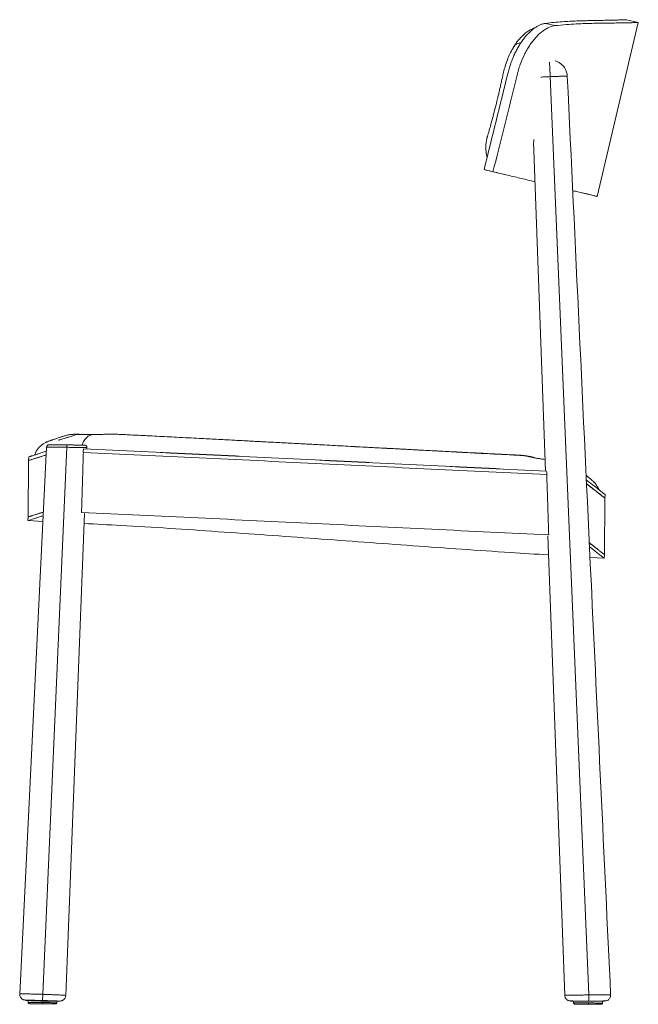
# Model space of a CAD drawing. Header units: millimetres. Extents: x -48 to 465, y -23 to 794.
import ezdxf

# ---------------------------------------------------------------- set-up
doc = ezdxf.new("R2010")
doc.units = ezdxf.units.MM

msp = doc.modelspace()

# ---------------------------------------------------------------- linework, layer by layer
at = {"color": 7, "linetype": 'Continuous', "lineweight": 15}
for p, q in [((465.35, 791.82), (455.68, 794.11)), ((388.48, 791.09), (396.54, 789.18)), ((431.28, 647.5), (465.46, 791.76)), ((392.31, 746.85), (424.44, -15.06)), ((378.69, 685.54), (388.44, 419.64)), ((337.45, 669.73), (344.89, 667.97)), ((421.55, 649.8), (431.28, 647.5)), ((-22.78, 444.74), (-22.72, 444.74)), ((-8.77, 439.32), (-8.76, 441.28)), ((-25.47, 439.5), (-47.73, -14.29)), ((-8.77, 439.32), (-28.66, -14.55)), ((4.84, 435.05), (4.96, 435.03)), ((5.07, 438.04), (5.15, 438.02)), ((7.89, 437.91), (7.93, 439.07)), ((-40.41, 428.41), (-40.86, 381.56)), ((-40.28, 431.42), (-40.41, 428.4)), ((-40.41, 428.4), (-40.41, 428.39)), ((427.55, 411.53), (427.64, 411.46)), ((437.38, 350.21), (437.8, 397.05)), ((437.8, 397.05), (437.97, 400.06)), ((-9.6, -15.47), (5.83, 384.51)), ((-40.86, 381.55), (-41, 378.54)), ((-40.86, 378.52), (-28.5, 377.87)), ((390.41, 365.94), (404.39, -15.39)), ((425.39, 347.94), (437.11, 347.22)), ((437.21, 347.2), (437.38, 350.21)), ((-28.66, -14.55), (-28.79, -19.66)), ((-40.88, -19.52), (-40.89, -21.29)), ((-16.89, -21.51), (-16.88, -20.16)), ((411.66, -20.2), (411.64, -21.6)), ((435.64, -21.87), (435.66, -20.22))]:
    msp.add_line(p, q, dxfattribs=at)
at = {"color": 144, "linetype": 'Continuous', "lineweight": 0}
for p, q in [((-8.58, 439.25), (-8.77, 439.25)), ((389.33, 419.54), (389.41, 419.59)), ((389.54, 416.55), (389.66, 416.61)), ((3.49, 385.24), (3.5, 385.36)), ((3.71, 388.22), (3.79, 388.21)), ((391.14, 366.66), (391.13, 366.78))]:
    msp.add_line(p, q, dxfattribs=at)
at = {"color": 7, "linetype": 'Continuous', "lineweight": 15, "flags": 128}
for points in [[(-40.88, -19.65), (-41.24, -19.61), (-41.37, -19.57), (-41.15, -19.54), (-40.57, -19.52), (-39.66, -19.51), (-38.43, -19.51), (-36.93, -19.52), (-35.2, -19.55), (-33.29, -19.58), (-31.25, -19.62), (-29.14, -19.68), (-27.03, -19.73), (-24.96, -19.8), (-23.02, -19.86), (-21.23, -19.93), (-19.67, -20), (-18.38, -20.06), (-17.38, -20.12), (-16.72, -20.17), (-16.41, -20.22), (-16.45, -20.25), (-16.86, -20.28), (-16.88, -20.28)], [(411.17, -20.21), (411.46, -20.2), (412.11, -20.2), (413.08, -20.19), (414.36, -20.19), (415.9, -20.19), (417.67, -20.19), (419.61, -20.19), (421.67, -20.19), (423.78, -20.19), (425.89, -20.19), (427.94, -20.2), (429.86, -20.2), (431.61, -20.2), (433.12, -20.21), (434.37, -20.21), (435.3, -20.22), (435.9, -20.22), (436.15, -20.23), (436.04, -20.23), (435.66, -20.24)], [(411.66, -20.21), (411.24, -20.21), (411.17, -20.21)]]:
    msp.add_lwpolyline(points, dxfattribs=at)
at = {"color": 7, "linetype": 'Continuous', "lineweight": 15}
msp.add_arc((399.16, -16.33), 25.32, 351.24666, 2.87718, dxfattribs=at)
for points, knots in [([(455.71, 794.1), (455.72, 794.1), (455.83, 794.1), (455.42, 794.09), (454.43, 794.05), (452.7, 793.98), (450.32, 793.9), (447.25, 793.8), (443.47, 793.7), (439, 793.61), (434.29, 793.52), (429.53, 793.44), (424.88, 793.35), (419.86, 793.23), (414.42, 793.06), (408.58, 792.82), (402.3, 792.46), (395.65, 791.95), (390.87, 791.37), (388.48, 791.09)], [0, 0, 0, 0, 0.006476, 0.075436, 0.144514, 0.213953, 0.283512, 0.354456, 0.425529, 0.496992, 0.568589, 0.621832, 0.675131, 0.728607, 0.782143, 0.836404, 0.890738, 0.945318, 1, 1, 1, 1]), ([(337.45, 669.73), (344.12, 696.59), (350.79, 723.45), (357.46, 750.31), (357.63, 750.96), (357.96, 752.25), (358.51, 754.18), (359.11, 756.1), (359.53, 757.36), (359.97, 758.63), (360.42, 759.88), (361.14, 761.74), (361.91, 763.57), (362.44, 764.77), (362.99, 765.96), (363.55, 767.14), (364.71, 769.45), (365.64, 771.11), (366.93, 773.28), (368.25, 775.37), (369.64, 777.32), (371.07, 779.19), (372.53, 780.97), (374.03, 782.58), (375.17, 783.7), (375.94, 784.43), (377.09, 785.45), (378.25, 786.38), (379.03, 786.96), (379.8, 787.5), (380.58, 788.02), (381.74, 788.71), (382.89, 789.32), (383.65, 789.67), (384.41, 789.99), (385.17, 790.29), (386.29, 790.64), (387.4, 790.91), (388.12, 791.04), (388.48, 791.09)], [-1474.445518, -1474.445518, -1474.445518, -1474.445518, -1389.100515, -1389.100515, -1389.100515, -1386.972009, -1384.843503, -1382.714996, -1380.58649, -1380.58649, -1378.457967, -1376.329445, -1374.200922, -1372.072399, -1372.072399, -1369.945736, -1367.819073, -1363.565746, -1363.565746, -1359.312468, -1355.05919, -1355.05919, -1350.805837, -1346.552485, -1346.552485, -1344.425775, -1342.299066, -1340.172356, -1338.045647, -1338.045647, -1335.918501, -1333.791356, -1331.66421, -1329.537065, -1329.537065, -1327.40819, -1325.279314, -1323.150439, -1321.021563, -1321.021563, -1321.021563, -1321.021563]), ([(396.54, 789.18), (394.75, 788.95), (392.93, 788.41), (390.15, 787.13), (389.22, 786.63), (387.35, 785.46), (386.42, 784.8), (383.66, 782.65), (381.87, 780.95), (379.7, 778.5), (379.26, 778), (378.42, 776.97), (378, 776.45), (376.77, 774.83), (375.98, 773.71), (374.44, 771.38), (373.7, 770.17), (372.63, 768.29), (372.28, 767.65), (371.59, 766.36), (371.26, 765.7), (369.63, 762.41), (368.47, 759.67), (367.2, 756.12), (366.95, 755.41), (366.47, 753.96), (366.24, 753.24), (365.8, 751.77), (365.59, 751.04), (365.29, 749.93), (365.2, 749.56), (365.01, 748.82), (364.91, 748.45), (364.08, 745.11), (357.44, 718.41), (350.8, 691.7), (344.89, 667.97)], [0, 0, 0, 0, 0.0625, 0.0625, 0.09375, 0.09375, 0.125, 0.125, 0.1875, 0.1875, 0.203125, 0.203125, 0.21875, 0.21875, 0.25, 0.25, 0.28125, 0.28125, 0.296875, 0.296875, 0.3125, 0.3125, 0.375, 0.375, 0.390625, 0.390625, 0.40625, 0.40625, 0.421875, 0.421875, 0.429687, 0.429687, 0.4375, 0.4375, 0.5, 1, 1, 1, 1]), ([(379.38, 787.14), (379.05, 787.02), (378.02, 786.64), (376.3, 785.95), (373.89, 784.58), (371.42, 782.74), (368.98, 780.51), (366.72, 778.06), (364.48, 775.27), (363.11, 773.19), (362.42, 772.14)], [0, 0, 0, 0, 0.0491135, 0.1539438, 0.2855312, 0.4407041, 0.5701484, 0.7105436, 0.8546737, 1, 1, 1, 1]), ([(379.76, 787.43), (379.65, 787.38), (379.12, 787.17), (378.29, 786.76), (377.62, 786.46), (377.36, 786.35)], [0, 0, 0, 0, 0.136592, 0.671083, 1, 1, 1, 1]), ([(465.35, 791.79), (465.38, 791.79), (465.48, 791.8), (464.57, 791.76), (462.63, 791.7), (459.59, 791.62), (455.54, 791.52), (450.88, 791.43), (445.86, 791.36), (440.74, 791.3), (435.02, 791.23), (428.65, 791.13), (421.65, 790.96), (413.95, 790.65), (405.66, 790.17), (399.58, 789.51), (396.54, 789.18)], [0, 0, 0, 0, 0.035197, 0.121413, 0.207399, 0.293385, 0.379371, 0.465586, 0.531155, 0.596827, 0.662816, 0.728915, 0.796323, 0.863862, 0.93184, 1, 1, 1, 1]), ([(362.36, 772), (362.07, 771.55), (360.84, 769.59), (358.92, 765.9), (356.72, 760.78), (354.97, 755.64), (353.68, 750.78), (352.73, 746.48), (351.88, 742.57), (351.04, 738.85), (350.22, 735.29), (349.43, 731.89), (348.27, 727.04), (346.79, 721.06), (345.03, 714.27), (343.49, 708.56), (342.2, 703.93), (341.19, 700.36), (340.54, 698.1), (340.16, 696.81), (339.96, 696.1), (339.77, 695.3), (339.56, 694.14), (339.16, 692.02), (338.9, 689.15), (338.93, 686.05), (339.19, 683.67), (339.53, 681.73), (339.83, 680.63), (340, 680.02)], [0, 0, 0, 0, 0.018189, 0.078032, 0.134743, 0.195512, 0.24742, 0.291209, 0.332456, 0.372032, 0.409943, 0.4462, 0.480813, 0.565128, 0.637921, 0.699274, 0.749232, 0.787807, 0.814997, 0.822683, 0.829831, 0.838578, 0.848568, 0.86801, 0.905668, 0.938771, 0.964092, 0.980133, 1, 1, 1, 1]), ([(362.39, 772.08), (362.24, 771.86), (361.95, 771.45), (361.71, 771), (361.6, 770.78)], [0, 0, 0, 0, 0.534292, 1, 1, 1, 1]), ([(406.57, 747.17), (406.43, 748.36), (406.16, 750.54), (404.95, 753.24), (403.69, 755.07), (402.62, 756.25), (401.81, 757.03), (401.16, 757.59), (399.94, 758.47), (398.4, 759.33), (397.08, 759.76), (396.6, 759.91)], [0, 0, 0, 0, 0.2062055, 0.3772056, 0.5043525, 0.599448, 0.6515387, 0.6976982, 0.761872, 0.9123874, 1, 1, 1, 1]), ([(442.51, -14.99), (437.09, 99.8), (425.12, 353.86), (413.14, 607.91), (406.57, 747.17)], [0, 0, 0, 0, 0.451846, 1, 1, 1, 1]), ([(339.24, 683.48), (339.24, 683.41), (339.27, 682.55), (339.56, 681.34), (339.87, 680.24), (339.97, 679.88)], [0, 0, 0, 0, 0.055971, 0.695053, 1, 1, 1, 1]), ([(337.45, 669.73), (341.67, 668.73), (347.66, 667.31), (352.97, 666.05), (354.53, 665.68)], [0, 0, 0, 0, 0.706005, 1, 1, 1, 1]), ([(344.89, 667.97), (349.04, 666.98), (357.33, 665.02), (368.55, 662.36), (376, 660.6), (379.4, 659.79), (379.64, 659.74)], [0, 0, 0, 0, 0.3248648, 0.6497213, 0.9755898, 1, 1, 1, 1]), ([(411.04, 652.29), (412.08, 652.05), (414.83, 651.4), (418.25, 650.59), (421.52, 649.81), (424.09, 649.2), (426.29, 648.68), (428.1, 648.25), (429.52, 647.92), (430.53, 647.68), (431.16, 647.53), (431.24, 647.51), (431.28, 647.5)], [0, 0, 0, 0, 0.077081, 0.204071, 0.302491, 0.401011, 0.499833, 0.598755, 0.698807, 0.798962, 0.899429, 1, 1, 1, 1]), ([(14.25, 449.95), (13.17, 449.95), (11.19, 449.94), (8.3, 449.95), (5.9, 449.99), (4.02, 450.02), (2.26, 450.07), (0.5, 450.11), (-1.2, 450.13), (-2.59, 450.11), (-3.63, 450.08), (-4.34, 450.05), (-4.92, 450.01), (-5.42, 449.97), (-5.9, 449.93), (-6.57, 449.83), (-7.76, 449.59), (-8.9, 449.29), (-10.17, 448.93), (-11.41, 448.56), (-12.64, 448.17), (-13.74, 447.82), (-15.32, 447.3), (-17.08, 446.7), (-18.56, 446.19), (-19.85, 445.76), (-20.69, 445.47), (-21.24, 445.28), (-21.6, 445.16), (-21.89, 445.06), (-22.15, 444.97), (-22.34, 444.91), (-22.44, 444.87), (-22.41, 444.87), (-22.41, 444.87)], [0, 0, 0, 0, 0.024921, 0.045436, 0.061307, 0.072535, 0.081085, 0.092768, 0.1033, 0.112883, 0.120668, 0.126383, 0.130021, 0.133706, 0.138459, 0.144425, 0.161974, 0.186433, 0.21915, 0.256247, 0.29298, 0.329352, 0.365373, 0.462636, 0.557122, 0.643942, 0.727837, 0.759996, 0.791965, 0.827367, 0.867346, 0.920885, 0.980846, 1, 1, 1, 1]), ([(8.22, 449.78), (7.35, 449.8), (6.47, 449.82), (5.12, 449.85), (4.67, 449.86), (3.76, 449.89), (3.3, 449.9), (2.73, 449.92), (2.62, 449.92), (2.39, 449.93), (2.28, 449.93), (1.95, 449.94), (1.74, 449.94), (1.33, 449.95), (1.14, 449.95), (0.77, 449.95), (0.6, 449.94), (0.27, 449.94), (0.12, 449.93), (-0.15, 449.92), (-0.27, 449.92), (-0.48, 449.9), (-0.57, 449.89), (-0.71, 449.87), (-0.76, 449.86), (-0.8, 449.85)], [0, 0, 0, 0, 0.25, 0.25, 0.375, 0.375, 0.5, 0.5, 0.53125, 0.53125, 0.5625, 0.5625, 0.625, 0.625, 0.6875, 0.6875, 0.75, 0.75, 0.8125, 0.8125, 0.875, 0.875, 0.9375, 0.9375, 1, 1, 1, 1]), ([(388.09, 429.26), (387.45, 429.34), (385.73, 429.54), (383.19, 429.9), (380.69, 430.3), (378.69, 430.68), (377.19, 431.01), (376.11, 431.28), (375.48, 431.47), (374.95, 431.62), (374.13, 431.8), (373.16, 432.01), (371.89, 432.19), (370.32, 432.39), (368.34, 432.58), (366.25, 432.7), (364.51, 432.79), (362.99, 432.87), (361.44, 432.95), (359.85, 433.03), (356.04, 433.23), (350.05, 433.54), (341.6, 433.97), (331.98, 434.47), (320.79, 435.05), (307.92, 435.73), (288.95, 436.73), (264.3, 438.04), (234.39, 439.64), (209.83, 440.96), (190.58, 441.98), (176.73, 442.72), (163.34, 443.44), (150.75, 444.1), (139.85, 444.68), (130.51, 445.18), (122.62, 445.59), (115.39, 445.97), (108.3, 446.34), (100.69, 446.74), (91.92, 447.19), (83.02, 447.65), (74.22, 448.09), (66.12, 448.5), (58.21, 448.9), (50.94, 449.26), (45.37, 449.54), (41.29, 449.74), (38.52, 449.88), (35.95, 450), (33.37, 450.13), (31, 450.24), (28.94, 450.29), (27.45, 450.3), (26.3, 450.29), (25.32, 450.27), (24.32, 450.23), (23.32, 450.15), (21.87, 450.08), (19.92, 450.02), (17.33, 449.97), (15.33, 449.96), (14.25, 449.95)], [0, 0, 0, 0, 0.005737, 0.015618, 0.025713, 0.032546, 0.039429, 0.045792, 0.047886, 0.050373, 0.053846, 0.058408, 0.062281, 0.065916, 0.07238, 0.078134, 0.081976, 0.085857, 0.089842, 0.093926, 0.09811, 0.119236, 0.140254, 0.163345, 0.193537, 0.226664, 0.262726, 0.340039, 0.417051, 0.493714, 0.529733, 0.565677, 0.600749, 0.633166, 0.662861, 0.684962, 0.705269, 0.723782, 0.740763, 0.759933, 0.782509, 0.808492, 0.828708, 0.850437, 0.871105, 0.889808, 0.906541, 0.914177, 0.92131, 0.927965, 0.934013, 0.941296, 0.946083, 0.950259, 0.953795, 0.956279, 0.960105, 0.965646, 0.971793, 0.979578, 0.988983, 1, 1, 1, 1]), ([(-22.74, 444.71), (-23.45, 444.5), (-24.93, 444.06), (-27.16, 442.89), (-29.11, 441.55), (-30.64, 440.26), (-31.77, 439.13), (-32.71, 438.06), (-33.46, 437.07), (-34.07, 436.12), (-34.66, 435.06), (-35.03, 434.05), (-35.21, 433.26), (-35.2, 433.02), (-35.19, 433)], [0, 0, 0, 0, 0.172012, 0.357931, 0.517908, 0.620114, 0.706436, 0.776653, 0.831332, 0.872816, 0.908682, 0.971369, 0.997823, 1, 1, 1, 1]), ([(-23.46, 441.41), (-23.71, 441.38), (-24.22, 441.33), (-24.88, 440.9), (-25.34, 440.3), (-25.41, 439.83), (-25.45, 439.64)], [0, 0, 0, 0, 0.2517722, 0.5231264, 0.7944441, 1, 1, 1, 1]), ([(-23.46, 441.41), (-23.46, 441.41), (-23.46, 441.41), (-23.45, 441.41), (-23.43, 441.41), (-23.4, 441.41), (-23.36, 441.41), (-23.31, 441.41), (-23.26, 441.4), (-23.13, 441.4), (-22.87, 441.4), (-22.38, 441.4), (-21.77, 441.39), (-20.79, 441.38), (-19.25, 441.37), (-17.38, 441.35), (-15.72, 441.34), (-14.41, 441.33), (-13.05, 441.31), (-11.87, 441.3), (-10.92, 441.3), (-10.2, 441.29), (-9.48, 441.28), (-9, 441.28), (-8.76, 441.28)], [0, 0, 0, 0, 0.015553, 0.0311076, 0.0466737, 0.0622609, 0.0778791, 0.093538, 0.1092472, 0.1250162, 0.1875287, 0.2501088, 0.3128215, 0.3751568, 0.5000166, 0.6248967, 0.6872782, 0.7499002, 0.8124783, 0.8748972, 0.906397, 0.9376938, 0.9688677, 1, 1, 1, 1]), ([(-22.33, 444.91), (-22.39, 444.89), (-22.56, 444.83), (-22.73, 444.76), (-22.77, 444.75), (-22.78, 444.74)], [0, 0, 0, 0, 0.192668, 0.580539, 1, 1, 1, 1]), ([(-8.76, 441.28), (-8.64, 441.28), (-8.4, 441.27), (-8.04, 441.27), (-7.68, 441.27), (-7.33, 441.26), (-6.97, 441.26), (-6.61, 441.26), (-6.25, 441.25), (-5.55, 441.25), (-4.5, 441.24), (-3.14, 441.23), (-1.84, 441.21), (-0.19, 441.2), (1.68, 441.18), (3.21, 441.17), (4.2, 441.16), (4.82, 441.16), (5.32, 441.15), (5.61, 441.15), (5.79, 441.15), (5.88, 441.15), (5.94, 441.15), (5.95, 441.15), (5.95, 441.15)], [0, 0, 0, 0, 0.015559, 0.03112, 0.046694, 0.062291, 0.07792, 0.093591, 0.109315, 0.125101, 0.187501, 0.25011, 0.312712, 0.375119, 0.499985, 0.624835, 0.687152, 0.749888, 0.812451, 0.874991, 0.906449, 0.93772, 0.968878, 1, 1, 1, 1]), ([(377.49, 431.24), (377, 431.37), (376.03, 431.62), (374.5, 431.92), (372.94, 432.17), (370.91, 432.44), (368.65, 432.65), (366.43, 432.79), (364.74, 432.88), (363.2, 432.95), (361.5, 433.04), (358.64, 433.18), (354.44, 433.4), (347.21, 433.77), (337.7, 434.26), (327.09, 434.81), (316.98, 435.33), (307.83, 435.81), (299.01, 436.27), (290.99, 436.69), (284.23, 437.05), (278.63, 437.34), (273.98, 437.59), (269.49, 437.82), (264.78, 438.07), (259.59, 438.34), (253.53, 438.66), (246.54, 439.03), (238.73, 439.45), (230.69, 439.88), (219.43, 440.48), (205.27, 441.23), (188.26, 442.13), (171.49, 443.02), (155.81, 443.85), (142.21, 444.56), (134.25, 444.98), (130.81, 445.16)], [0, 0, 0, 0, 0.007145, 0.014501, 0.021318, 0.027612, 0.040289, 0.04896, 0.054556, 0.060764, 0.067624, 0.075127, 0.095385, 0.118504, 0.16274, 0.210622, 0.247055, 0.285243, 0.321474, 0.353898, 0.38252, 0.403468, 0.421778, 0.438941, 0.45797, 0.478952, 0.501886, 0.531422, 0.56365, 0.596592, 0.628924, 0.700138, 0.768204, 0.835105, 0.903482, 0.958252, 1, 1, 1, 1]), ([(-25.79, 433.01), (-26.62, 432.75), (-28.67, 432.1), (-31.41, 431.24), (-34.39, 430.3), (-37, 429.48), (-38.79, 428.91), (-39.82, 428.59), (-40.33, 428.43), (-40.37, 428.42), (-40.39, 428.41)], [0, 0, 0, 0, 0.085612, 0.211444, 0.337328, 0.506319, 0.675436, 0.788452, 0.901506, 1, 1, 1, 1]), ([(-25.64, 436), (-26.82, 435.63), (-29.21, 434.88), (-32.2, 433.94), (-34.77, 433.13), (-36.5, 432.59), (-37.65, 432.23), (-38.39, 431.99), (-39.22, 431.73), (-39.8, 431.55), (-40.14, 431.44), (-40.27, 431.4), (-40.26, 431.4), (-40.26, 431.4)], [0, 0, 0, 0, 0.12504, 0.253592, 0.382143, 0.510694, 0.574967, 0.63924, 0.703513, 0.832064, 0.896337, 0.96061, 1, 1, 1, 1]), ([(-25.79, 433.01), (-26.94, 432.64), (-29.29, 431.9), (-32.25, 430.97), (-34.81, 430.17), (-36.91, 429.51), (-38.33, 429.06), (-39.23, 428.77), (-39.43, 428.71), (-39.48, 428.7)], [0, 0, 0, 0, 0.161174, 0.329093, 0.497082, 0.665285, 0.833558, 0.958678, 1, 1, 1, 1]), ([(4.84, 435.05), (4.87, 435.55), (4.91, 436.05), (4.95, 436.55), (4.99, 437.04), (5.03, 437.54), (5.07, 438.04)], [0, 0, 0, 0, 0.001500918, 0.001500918, 0.001500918, 0.003001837, 0.003001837, 0.003001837, 0.003001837]), ([(389.66, 416.61), (325.52, 419.66), (261.39, 422.81), (133.12, 429.05), (68.98, 432.13), (4.84, 435.05)], [0, 0, 0, 0, 0.5, 0.5, 1, 1, 1, 1]), ([(389.41, 419.59), (325.35, 422.64), (261.3, 425.8), (133.19, 432.03), (69.13, 435.12), (5.07, 438.04)], [0, 0, 0, 0, 0.5, 0.5, 1, 1, 1, 1]), ([(7.91, 439.21), (7.9, 439.42), (7.87, 439.76), (7.65, 440.2), (7.39, 440.54), (7.07, 440.81), (6.6, 441.07), (6.21, 441.12), (5.95, 441.15)], [0, 0, 0, 0, 0.204553, 0.339456, 0.47734, 0.615224, 0.750123, 1, 1, 1, 1]), ([(381.95, 430.11), (381.24, 430.25), (380.35, 430.41), (379.53, 430.6), (379.16, 430.7), (378.82, 430.8), (378.5, 430.89), (378.2, 430.99), (377.98, 431.09), (377.67, 431.19), (377.49, 431.24)], [0, 0, 0, 0, 0.341639, 0.425489, 0.510356, 0.596715, 0.6855, 0.777715, 0.866469, 1, 1, 1, 1]), ([(427.73, 411.43), (427.58, 411.56), (427.27, 411.83), (426.5, 412.48), (425.57, 413.26), (424.5, 414.16), (423.38, 415.08), (422.56, 415.77), (422.18, 416.08)], [0, 0, 0, 0, 0.1981074, 0.3844908, 0.5591854, 0.7222337, 0.8736741, 1, 1, 1, 1]), ([(429.08, 410.04), (429.04, 410.1), (428.96, 410.23), (428.41, 410.76), (427.62, 411.47), (426.61, 412.35), (425.46, 413.33), (424.22, 414.38), (423.13, 415.29), (422.42, 415.88), (422.18, 416.07)], [0, 0, 0, 0, 0.1650127, 0.3201566, 0.465573, 0.6013831, 0.7277024, 0.842626, 0.9485712, 1, 1, 1, 1]), ([(437.93, 400.07), (437.94, 400.07), (437.96, 400.05), (437.67, 400.28), (437.09, 400.74), (436.17, 401.47), (434.95, 402.44), (433.4, 403.66), (431.53, 405.12), (429.36, 406.81), (426.85, 408.75), (424.52, 410.54), (422.92, 411.76), (422.37, 412.18)], [0, 0, 0, 0, 0.0481407, 0.1462753, 0.244551, 0.3428737, 0.4432641, 0.5437037, 0.6442896, 0.7449234, 0.8460836, 0.9472908, 1, 1, 1, 1]), ([(422.52, 408.99), (423.57, 408.18), (425.93, 406.37), (428.99, 403.99), (431.88, 401.74), (434.24, 399.87), (435.86, 398.59), (436.87, 397.79), (437.45, 397.33), (437.61, 397.2), (437.68, 397.14)], [0, 0, 0, 0, 0.114683, 0.25794, 0.401309, 0.555257, 0.70935, 0.8124, 0.915495, 1, 1, 1, 1]), ([(435.03, 399.25), (434.79, 399.43), (433.91, 400.13), (431.49, 402.04), (427.67, 405.02), (424.63, 407.38), (422.65, 408.88), (422.52, 408.99)], [0, 0, 0, 0, 0.10495, 0.396191, 0.687457, 0.978666, 1, 1, 1, 1]), ([(432.73, 404.17), (432.7, 404.28), (432.5, 405.05), (431.71, 406.53), (430.28, 408.77), (428.94, 410.2), (428.21, 410.98)], [0, 0, 0, 0, 0.0411629, 0.2909007, 0.6127759, 1, 1, 1, 1]), ([(-28.12, 385.56), (-28.68, 385.38), (-30.43, 384.83), (-32.86, 384.07), (-35.43, 383.26), (-37.15, 382.72), (-38.29, 382.36), (-39.02, 382.13), (-39.83, 381.87), (-40.41, 381.69), (-40.74, 381.59), (-40.86, 381.55), (-40.85, 381.55), (-40.85, 381.56)], [0, 0, 0, 0, 0.064531, 0.202579, 0.340627, 0.478675, 0.547697, 0.616718, 0.685739, 0.823787, 0.892808, 0.961829, 1, 1, 1, 1]), ([(-28.12, 385.56), (-28.29, 385.5), (-29.64, 385.08), (-31.75, 384.41), (-34.34, 383.6), (-36.41, 382.95), (-38.06, 382.43), (-39.34, 382.03), (-40.22, 381.75), (-40.68, 381.61), (-40.73, 381.59), (-40.74, 381.59)], [0, 0, 0, 0, 0.021244, 0.165537, 0.309887, 0.441749, 0.573654, 0.70569, 0.83777, 0.970334, 1, 1, 1, 1]), ([(391.14, 366.66), (326.53, 369.73), (261.92, 372.91), (132.71, 379.19), (68.11, 382.29), (3.49, 385.24)], [0, 0, 0, 0, 0.5, 0.5, 1, 1, 1, 1]), ([(-28.27, 382.56), (-28.8, 382.39), (-30.51, 381.85), (-32.91, 381.1), (-35.47, 380.29), (-37.96, 379.51), (-39.95, 378.89), (-41.02, 378.55), (-40.89, 378.59), (-40.85, 378.6)], [0, 0, 0, 0, 0.061533, 0.198225, 0.33509, 0.472014, 0.691174, 0.910571, 1, 1, 1, 1]), ([(5.5, 376.09), (15.64, 375.58), (52.74, 373.7), (116.77, 369.37), (197.63, 363.61), (278.5, 357.67), (342.95, 353), (380.47, 350.71), (390.99, 350.07)], [0, 0, 0, 0, 0.0788166, 0.2884618, 0.4982722, 0.7081986, 0.9181458, 1, 1, 1, 1]), ([(437.11, 350.41), (437.09, 350.42), (436.98, 350.51), (436.5, 350.89), (435.62, 351.59), (434.41, 352.54), (432.89, 353.75), (431.05, 355.18), (428.89, 356.86), (426.83, 358.47), (425.36, 359.59), (424.83, 360)], [0, 0, 0, 0, 0.021891, 0.148931, 0.276031, 0.405771, 0.535574, 0.665563, 0.795614, 0.926337, 1, 1, 1, 1]), ([(437.11, 347.27), (437.1, 347.29), (437.06, 347.32), (435.9, 348.25), (433.91, 349.82), (430.98, 352.13), (428.02, 354.45), (425.71, 356.22), (424.98, 356.79)], [0, 0, 0, 0, 0.154667, 0.343681, 0.532847, 0.722005, 0.91118, 1, 1, 1, 1]), ([(-47.73, -14.29), (-47.71, -14.79), (-47.68, -15.76), (-47.13, -17.02), (-46.42, -17.95), (-45.67, -18.57), (-44.88, -19), (-44.22, -19.17), (-43.31, -19.35), (-42.43, -19.43), (-41.96, -19.47)], [0, 0, 0, 0, 0.118551, 0.230497, 0.332351, 0.424759, 0.51206, 0.648365, 0.812361, 1, 1, 1, 1]), ([(-15.63, -20.16), (-15.19, -20.15), (-14.21, -20.11), (-13.37, -20), (-12.64, -19.82), (-11.96, -19.51), (-11.18, -18.96), (-10.41, -18.1), (-9.78, -16.91), (-9.66, -15.96), (-9.6, -15.47)], [0, 0, 0, 0, 0.1723235, 0.3920483, 0.4840433, 0.5735718, 0.6671278, 0.769339, 0.8812978, 1, 1, 1, 1]), ([(404.39, -15.39), (404.44, -15.87), (404.56, -16.8), (405.17, -17.98), (405.91, -18.83), (406.65, -19.37), (407.41, -19.73), (408.01, -19.85), (409.09, -19.98), (410.1, -20.04), (411.06, -20.06), (411.2, -20.06)], [0, 0, 0, 0, 0.103612, 0.200075, 0.287259, 0.366694, 0.44308, 0.566076, 0.7152, 0.95729, 1, 1, 1, 1]), ([(436.16, -20.04), (436.76, -20.01), (437.95, -19.96), (438.94, -19.84), (439.69, -19.64), (440.38, -19.29), (441.16, -18.69), (441.89, -17.75), (442.45, -16.47), (442.49, -15.5), (442.51, -14.99)], [0, 0, 0, 0, 0.214708, 0.426879, 0.516999, 0.602918, 0.691014, 0.786197, 0.890001, 1, 1, 1, 1]), ([(-28.97, -20.14), (-30.8, -20.1), (-32.63, -20.04), (-36.01, -19.93), (-37.55, -19.87), (-40.13, -19.75), (-41.15, -19.7), (-42.53, -19.6), (-42.88, -19.56), (-42.86, -19.5), (-42.48, -19.48), (-41.06, -19.46), (-40.02, -19.46), (-37.41, -19.48), (-35.85, -19.5), (-32.46, -19.57), (-30.63, -19.61), (-28.79, -19.66)], [0, 0, 0, 0, 0.125, 0.125, 0.25, 0.25, 0.375, 0.375, 0.5, 0.5, 0.625, 0.625, 0.75, 0.75, 0.875, 0.875, 1, 1, 1, 1]), ([(-40.89, -21.29), (-40.88, -21.41), (-40.86, -21.65), (-40.63, -21.97), (-40.21, -22.26), (-39.88, -22.27), (-39.67, -22.28)], [0, 0, 0, 0, 0.209333, 0.422081, 0.630449, 1, 1, 1, 1]), ([(-39.67, -22.3), (-39.5, -22.31), (-39.14, -22.31), (-38.1, -22.32), (-36.73, -22.33), (-35.05, -22.35), (-33.14, -22.36), (-31.06, -22.38), (-29.62, -22.39), (-28.9, -22.4)], [0, 0, 0, 0, 0.139476, 0.282884, 0.426309, 0.569743, 0.713159, 0.856587, 1, 1, 1, 1]), ([(-34.69, -22.35), (-34.22, -22.35), (-33.14, -22.35), (-31.11, -22.38), (-29.63, -22.39), (-28.9, -22.4)], [0, 0, 0, 0, 0.27986, 0.642984, 1, 1, 1, 1]), ([(-28.79, -19.66), (-26.94, -19.71), (-25.09, -19.76), (-21.68, -19.88), (-20.11, -19.94), (-17.51, -20.05), (-16.47, -20.1), (-15.07, -20.2), (-14.71, -20.24), (-14.74, -20.31), (-15.12, -20.33), (-16.56, -20.35), (-17.62, -20.35), (-20.26, -20.33), (-21.84, -20.3), (-25.27, -20.24), (-27.12, -20.19), (-28.97, -20.14)], [0, 0, 0, 0, 0.125, 0.125, 0.25, 0.25, 0.375, 0.375, 0.5, 0.5, 0.625, 0.625, 0.75, 0.75, 0.875, 0.875, 1, 1, 1, 1]), ([(-28.89, -21.4), (-28.89, -21.52), (-28.9, -21.65), (-28.9, -21.89), (-28.9, -22.01), (-28.9, -22.21), (-28.9, -22.28), (-28.9, -22.38), (-28.9, -22.4), (-28.9, -22.4)], [0, 0, 0, 0, 0.25, 0.25, 0.5, 0.5, 0.75, 0.75, 1, 1, 1, 1]), ([(-28.9, -22.4), (-28.17, -22.41), (-26.69, -22.42), (-24.67, -22.43), (-23.58, -22.44), (-23.11, -22.45)], [0, 0, 0, 0, 0.357022, 0.720156, 1, 1, 1, 1]), ([(-28.9, -22.4), (-28.18, -22.41), (-26.74, -22.42), (-24.67, -22.44), (-22.75, -22.45), (-21.07, -22.47), (-19.7, -22.48), (-18.67, -22.49), (-18.32, -22.49), (-18.15, -22.5)], [0, 0, 0, 0, 0.143974, 0.287966, 0.431941, 0.575929, 0.719911, 0.863879, 1, 1, 1, 1]), ([(-18.15, -22.48), (-18.05, -22.49), (-17.86, -22.5), (-17.49, -22.4), (-17.17, -22.18), (-16.94, -21.86), (-16.91, -21.62), (-16.89, -21.51)], [0, 0, 0, 0, 0.188062, 0.382565, 0.586632, 0.794989, 1, 1, 1, 1]), ([(411.64, -21.6), (411.66, -21.74), (411.69, -22.01), (411.97, -22.36), (412.33, -22.57), (412.63, -22.61), (412.74, -22.62), (412.76, -22.62)], [0, 0, 0, 0, 0.242807, 0.491208, 0.730484, 0.952857, 1, 1, 1, 1]), ([(423.06, -22.74), (422.34, -22.73), (420.91, -22.72), (418.87, -22.7), (417.01, -22.68), (415.41, -22.66), (414.13, -22.64), (413.19, -22.63), (412.9, -22.62), (412.76, -22.62)], [0, 0, 0, 0, 0.14338, 0.28677, 0.430145, 0.573529, 0.716916, 0.860292, 1, 1, 1, 1]), ([(434.4, -22.83), (434.37, -22.83), (434.24, -22.83), (433.61, -22.83), (432.51, -22.82), (431.04, -22.81), (429.29, -22.8), (427.33, -22.78), (425.22, -22.76), (423.78, -22.75), (423.06, -22.74)], [0, 0, 0, 0, 0.042806, 0.179558, 0.316293, 0.453037, 0.58978, 0.726514, 0.863262, 1, 1, 1, 1]), ([(424.27, -21.69), (424.27, -21.81), (424.27, -21.94), (424.26, -22.18), (424.25, -22.3), (424.24, -22.5), (424.24, -22.57), (424.22, -22.67), (424.22, -22.69), (424.21, -22.69)], [0, 0, 0, 0, 0.25, 0.25, 0.5, 0.5, 0.75, 0.75, 1, 1, 1, 1]), ([(434.74, -22.78), (434.75, -22.78), (434.99, -22.77), (435.5, -22.45), (435.6, -22.04), (435.64, -21.83)], [0, 0, 0, 0, 0.0360826, 0.5128708, 1, 1, 1, 1])]:
    msp.add_open_spline(points, degree=3, knots=knots, dxfattribs=at)
at = {"color": 8, "linetype": 'Continuous', "lineweight": 15}
for points, knots in [([(367.96, 774.83), (367.94, 774.83), (367.09, 774.85), (365.56, 774.45), (363.72, 773.59), (362.64, 772.69), (362.42, 772.07), (362.39, 771.98)], [0, 0, 0, 0, 0.006836, 0.298735, 0.613083, 0.942615, 1, 1, 1, 1]), ([(392.31, 746.85), (392.28, 747.83), (392.22, 749.85), (392.1, 752.79), (391.93, 755.66), (391.77, 757.82), (391.66, 758.61), (391.62, 758.87)], [0, 0, 0, 0, 0.19517, 0.403091, 0.619478, 0.877611, 1, 1, 1, 1]), ([(392.31, 746.85), (391.53, 746.82), (389.98, 746.76), (387.7, 746.66), (385.87, 746.57), (384.87, 746.52), (384.56, 746.51)], [0, 0, 0, 0, 0.28839, 0.576693, 0.864847, 1, 1, 1, 1]), ([(406.56, 747.17), (406.56, 747.18), (406.54, 747.19), (406.33, 747.21), (405.92, 747.22), (405.22, 747.23), (404.32, 747.22), (403.43, 747.2), (402.65, 747.19), (401.79, 747.17), (400.92, 747.15), (400.03, 747.12), (399.12, 747.1), (398.04, 747.06), (396.61, 747.01), (395.02, 746.96), (393.5, 746.9), (392.65, 746.87), (392.31, 746.85)], [0, 0, 0, 0, 0.056314, 0.123807, 0.193038, 0.284741, 0.383034, 0.434448, 0.487173, 0.541044, 0.595875, 0.637032, 0.684651, 0.73841, 0.797856, 0.888375, 0.955135, 1, 1, 1, 1]), ([(339.95, 680.21), (339.95, 680.16), (339.94, 680.06), (339.97, 679.98), (339.99, 679.95)], [0, 0, 0, 0, 0.58526, 1, 1, 1, 1]), ([(-0.8, 449.85), (-1.35, 449.68), (-2.31, 449.37), (-3.93, 448.87), (-6.16, 448.17), (-8.7, 447.37), (-11.09, 446.63), (-13.04, 446.03), (-14.52, 445.57), (-15.46, 445.28), (-15.54, 445.26), (-15.58, 445.24)], [0, 0, 0, 0, 0.055875, 0.099778, 0.178178, 0.318175, 0.443173, 0.56817, 0.716973, 0.865778, 1, 1, 1, 1]), ([(14.25, 449.92), (13.38, 449.88), (11.59, 449.8), (8.97, 448.63), (6.6, 446.54), (5.08, 444.1), (4.3, 442.23), (4.14, 441.4), (4.09, 441.16)], [0, 0, 0, 0, 0.21082, 0.437189, 0.658166, 0.866523, 0.961738, 1, 1, 1, 1]), ([(377.42, 431.22), (377.33, 431.26), (376.53, 431.61), (375.54, 431.64), (374.67, 431.68)], [0, 0, 0, 0, 0.108185, 1, 1, 1, 1]), ([(-47.72, -14.29), (-47.73, -14.29), (-47.85, -14.26), (-47.41, -14.23), (-46.37, -14.2), (-44.57, -14.2), (-42.19, -14.22), (-39.28, -14.27), (-35.98, -14.34), (-32.39, -14.43), (-29.9, -14.51), (-28.66, -14.55)], [0, 0, 0, 0, 0.0035, 0.128057, 0.252609, 0.377173, 0.501734, 0.626293, 0.750864, 0.875431, 1, 1, 1, 1]), ([(-28.66, -14.55), (-27.41, -14.59), (-24.91, -14.67), (-21.31, -14.8), (-18, -14.93), (-15.08, -15.06), (-12.71, -15.19), (-10.91, -15.3), (-9.9, -15.39), (-9.47, -15.45), (-9.6, -15.47), (-9.6, -15.47)], [0, 0, 0, 0, 0.124995, 0.249987, 0.374987, 0.499974, 0.624964, 0.749958, 0.874941, 0.999928, 1, 1, 1, 1]), ([(404.46, -15.39), (404.44, -15.39), (404.33, -15.38), (404.89, -15.35), (406.12, -15.32), (408.08, -15.28), (410.61, -15.24), (413.64, -15.19), (417.04, -15.15), (420.7, -15.1), (423.19, -15.08), (424.44, -15.06)], [0, 0, 0, 0, 0.032724, 0.153656, 0.27458, 0.395494, 0.5164, 0.637298, 0.758198, 0.879098, 1, 1, 1, 1]), ([(424.44, -15.06), (425.67, -15.05), (428.13, -15.03), (431.63, -15), (434.82, -14.98), (437.6, -14.97), (439.83, -14.96), (441.43, -14.96), (442.37, -14.98), (442.43, -14.99), (442.45, -14.99)], [0, 0, 0, 0, 0.128036, 0.256008, 0.384011, 0.511964, 0.640021, 0.768127, 0.896114, 1, 1, 1, 1]), ([(-40.89, -21.29), (-40.89, -21.29), (-40.58, -21.3), (-39.38, -21.31), (-38.49, -21.32), (-36.27, -21.34), (-34.94, -21.35), (-32.03, -21.37), (-30.46, -21.39), (-28.89, -21.4)], [0, 0, 0, 0, 0.25, 0.25, 0.5, 0.5, 0.75, 0.75, 1, 1, 1, 1]), ([(-28.89, -21.4), (-27.32, -21.41), (-25.75, -21.43), (-22.85, -21.45), (-21.52, -21.47), (-19.3, -21.49), (-18.41, -21.49), (-17.21, -21.5), (-16.89, -21.51), (-16.89, -21.51)], [0, 0, 0, 0, 0.25, 0.25, 0.5, 0.5, 0.75, 0.75, 1, 1, 1, 1]), ([(411.66, -20.22), (411.61, -20.22), (410.99, -20.22), (410.23, -20.22), (409.47, -20.21), (409.3, -20.2), (409.67, -20.2), (410.59, -20.19), (412.02, -20.19), (413.89, -20.19), (416.13, -20.19), (418.66, -20.18), (421.39, -20.19), (423.25, -20.19), (424.18, -20.19)], [0, 0, 0, 0, 0.0071689, 0.0974258, 0.1876817, 0.2779407, 0.3681965, 0.4584557, 0.5487126, 0.6389715, 0.7292264, 0.8194857, 0.9097434, 1, 1, 1, 1]), ([(411.69, -21.6), (411.68, -21.6), (411.61, -21.6), (411.96, -21.6), (412.74, -21.6), (413.97, -21.6), (415.56, -21.62), (417.47, -21.63), (419.61, -21.65), (421.91, -21.67), (423.48, -21.68), (424.27, -21.69)], [0, 0, 0, 0, 0.032214, 0.153187, 0.27416, 0.395134, 0.516107, 0.63708, 0.758053, 0.879027, 1, 1, 1, 1]), ([(412.76, -22.62), (412.76, -22.62), (412.58, -22.61), (412.61, -22.61), (412.9, -22.61), (413.64, -22.61), (414.76, -22.61), (416.23, -22.62), (417.97, -22.64), (419.94, -22.65), (422.05, -22.67), (423.49, -22.69), (424.21, -22.69)], [0, 0, 0, 0, 0.002847, 0.113637, 0.22443, 0.335235, 0.446019, 0.556817, 0.667621, 0.778412, 0.889212, 1, 1, 1, 1]), ([(424.18, -20.19), (425.09, -20.19), (426.9, -20.19), (429.48, -20.2), (431.84, -20.2), (433.89, -20.21), (435.53, -20.21), (436.73, -20.22), (437.42, -20.22), (437.59, -20.23), (437.2, -20.24), (436.55, -20.24), (435.87, -20.24), (435.66, -20.24)], [0, 0, 0, 0, 0.095807, 0.191561, 0.287332, 0.383061, 0.478865, 0.574705, 0.670458, 0.766177, 0.861969, 0.957779, 1, 1, 1, 1]), ([(424.21, -22.69), (424.93, -22.7), (426.36, -22.72), (428.4, -22.74), (430.26, -22.76), (431.86, -22.78), (433.15, -22.8), (434.07, -22.81), (434.58, -22.82), (434.71, -22.83), (434.49, -22.83), (434.4, -22.83)], [0, 0, 0, 0, 0.11511, 0.230235, 0.345346, 0.460467, 0.575584, 0.690689, 0.805814, 0.920926, 1, 1, 1, 1]), ([(424.27, -21.69), (425.84, -21.71), (427.39, -21.72), (430.23, -21.75), (431.51, -21.77), (433.61, -21.8), (434.43, -21.81), (435.48, -21.83), (435.71, -21.83), (435.63, -21.84)], [0, 0, 0, 0, 0.25, 0.25, 0.5, 0.5, 0.75, 0.75, 1, 1, 1, 1])]:
    msp.add_open_spline(points, degree=3, knots=knots, dxfattribs=at)
at = {"color": 144, "linetype": 'Continuous', "lineweight": 0}
for points, knots in [([(378.69, 694.68), (378.66, 693.38), (378.57, 690.3), (378.66, 687.29), (378.71, 685.54)], [0, 0, 0, 0, 0.42045, 1, 1, 1, 1]), ([(-8.77, 439.32), (-9.9, 439.34), (-12.16, 439.37), (-15.37, 439.41), (-18.22, 439.44), (-20.4, 439.46), (-22.03, 439.48), (-23.25, 439.49), (-24.22, 439.5), (-24.93, 439.51), (-25.36, 439.51), (-25.5, 439.51), (-25.47, 439.5), (-25.47, 439.5)], [0, 0, 0, 0, 0.129373, 0.257976, 0.382397, 0.499675, 0.580066, 0.663693, 0.749713, 0.828448, 0.912288, 0.999799, 1, 1, 1, 1]), ([(-25.46, 439.5), (-25.36, 439.51), (-25.15, 439.51), (-23.42, 439.5), (-20.76, 439.47), (-17.25, 439.43), (-13.16, 439.38), (-10.24, 439.34), (-8.77, 439.32)], [0, 0, 0, 0, 0.163258, 0.330687, 0.4980047, 0.6653456, 0.8326592, 1, 1, 1, 1]), ([(7.93, 439.07), (7.93, 439.07), (7.95, 439.07), (7.88, 439.07), (7.76, 439.08), (7.51, 439.08), (7.15, 439.09), (6.65, 439.1), (5.91, 439.11), (4.76, 439.13), (3.25, 439.15), (1.62, 439.18), (0.19, 439.2), (-1.14, 439.22), (-3.04, 439.24), (-5.57, 439.28), (-7.75, 439.31), (-8.77, 439.32)], [0, 0, 0, 0, 0.003284, 0.047695, 0.094791, 0.144605, 0.197137, 0.252348, 0.310593, 0.393633, 0.501757, 0.576302, 0.64281, 0.70112, 0.75127, 0.882582, 1, 1, 1, 1]), ([(-8.77, 439.32), (-7.32, 439.3), (-4.42, 439.26), (-0.36, 439.21), (3.13, 439.16), (5.85, 439.11), (7.43, 439.08), (8.12, 439.07), (7.93, 439.07), (7.92, 439.07)], [0, 0, 0, 0, 0.166031, 0.33205, 0.498059, 0.664054, 0.830187, 0.99619, 1, 1, 1, 1]), ([(4.97, 435.03), (4.84, 430.44), (4.53, 419.86), (4.04, 403.29), (3.68, 391.32), (3.5, 385.34)], [0, 0, 0, 0, 0.2774768, 0.6387384, 1, 1, 1, 1]), ([(389.66, 416.61), (389.61, 417.11), (389.57, 417.6), (389.53, 418.1), (389.49, 418.6), (389.45, 419.09), (389.41, 419.59)], [0, 0, 0, 0, 0.001511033, 0.001511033, 0.001511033, 0.003022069, 0.003022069, 0.003022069, 0.003022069]), ([(391.13, 366.76), (390.94, 372.44), (390.56, 384.07), (390.02, 400.67), (389.67, 411.59), (389.51, 416.56)], [0, 0, 0, 0, 0.342277, 0.700649, 1, 1, 1, 1]), ([(424.83, 360), (425.8, 359.25), (428.41, 357.25), (430.9, 355.3), (432.1, 354.36), (432.39, 354.13)], [0, 0, 0, 0, 0.312221, 0.8390548, 1, 1, 1, 1])]:
    msp.add_open_spline(points, degree=3, knots=knots, dxfattribs=at)
msp.add_open_spline([(389.42, 419.5), (261.3, 425.6), (133.19, 432.1), (5.06, 437.94)], degree=3, dxfattribs=at)

doc.saveas('drawing.dxf')
